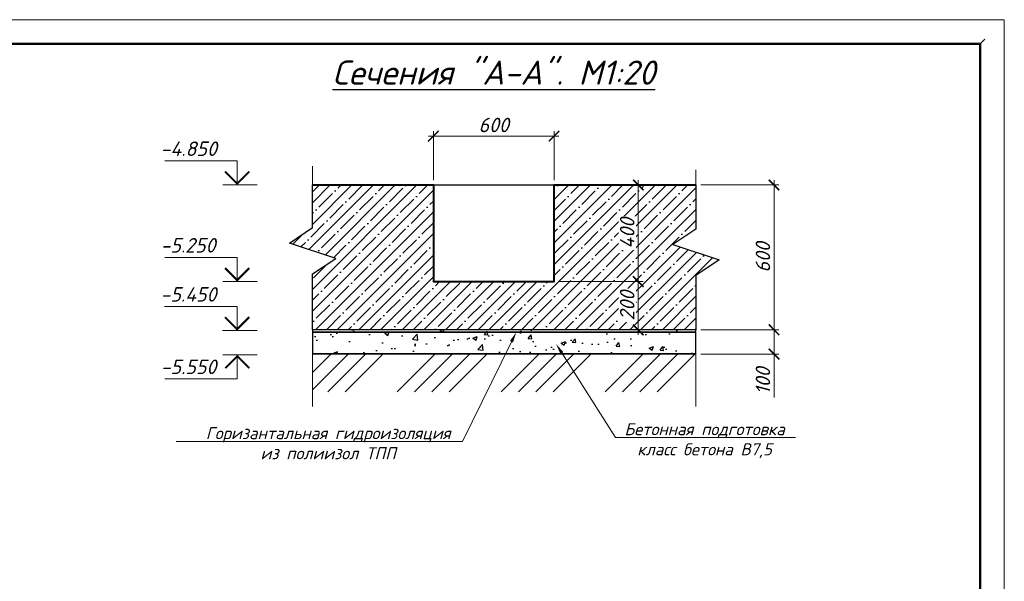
# Model space of a CAD drawing. Header units: millimetres. Extents: x -33345 to 4712671, y -3392 to 121473.
# Tile 37 of 256: x 347092 to 367488, y 62573 to 74201. Entities that reach past the tile are written whole.
import ezdxf
from ezdxf import colors
from ezdxf.entities.mleader import LeaderData, LeaderLine
from ezdxf.math import Vec2, Vec3

# ---------------------------------------------------------------- set-up
doc = ezdxf.new("R2010")
doc.units = ezdxf.units.MM
doc.styles.add('ISO', font='isocpeui.ttf')
doc.dimstyles.new('Дв зас-М1-20', dxfattribs={"dimscale": 0, "dimtxt": 300, "dimasz": 220, "dimexe": 100, "dimexo": 100, "dimgap": 80, "dimtad": 1, "dimdec": 0, "dimlfac": 0.2, "dimzin": 0, "dimdsep": 46, "dimtxsty": 'ISO', "dimblk": 'ARCHTICK', "dimcen": 70, "dimdle": 100, "dimclrd": 251, "dimclre": 251, "dimclrt": 251, "dimadec": 0, "dimazin": 0, "dimtfac": 1, "dimtdec": 0, "dimtofl": 0, "dimtmove": 0, "dimatfit": 3, "dimldrblk": 'ARCHTICK', "dimfxl": 0.18, "dimtfill": 1, "dimtolj": 1, "dimtzin": 0, "dimlwd": 0, "dimlwe": 0, "dimarcsym": 0})

# ---------------------------------------------------------------- blocks, each defined once
blk = doc.blocks.new('_ArchTick')
at = {"color": 0, "linetype": 'ByBlock', "const_width": 0.15}
blk.add_lwpolyline([(-0.5, -0.5), (0.5, 0.5)], dxfattribs=at)
blk = doc.blocks.new('*D1218')
at = {"color": 251, "lineweight": 0, "transparency": 16777216}
for p, q in [((361199, 67779), (362819, 67779)), ((362719, 67879), (362719, 67279)), ((361199, 67279), (362819, 67279)), ((362719, 67279), (362719, 66380))]:
    blk.add_line(p, q, dxfattribs=at)
at = {"layer": 'Defpoints', "color": 0, "transparency": 16777216}
for p in [(361099, 67779), (361099, 67279), (362719, 67279)]:
    blk.add_point(p, dxfattribs=at)
at = {"color": 251, "lineweight": 0, "transparency": 16777216, "xscale": 220, "yscale": 220, "zscale": 220}
for p, rotation in [((362719, 67779), 90), ((362719, 67279), 270)]:
    blk.add_blockref('_ArchTick', p, dxfattribs=dict(at, rotation=rotation))
at = {"color": 251, "transparency": 16777216, "insert": (362489, 66720), "char_height": 300, "attachment_point": 5, "rotation": 90, "style": 'ISO', "bg_fill": 3, "box_fill_scale": 1.1, "bg_fill_color": 256, "bg_fill_true_color": 13158600, "bg_fill_transparency": 0}
blk.add_mtext('\\A1;100', dxfattribs=at)
blk = doc.blocks.new('*D1219')
at = {"color": 251, "lineweight": 0, "transparency": 16777216}
for p, q in [((361199, 70779), (362819, 70779)), ((362719, 67679), (362719, 70879)), ((361199, 67779), (362819, 67779))]:
    blk.add_line(p, q, dxfattribs=at)
at = {"layer": 'Defpoints', "color": 0, "transparency": 16777216}
for p in [(361099, 70779), (362719, 70779), (361099, 67779)]:
    blk.add_point(p, dxfattribs=at)
at = {"color": 251, "lineweight": 0, "transparency": 16777216, "xscale": 220, "yscale": 220, "zscale": 220}
for p, rotation in [((362719, 70779), 90), ((362719, 67779), 270)]:
    blk.add_blockref('_ArchTick', p, dxfattribs=dict(at, rotation=rotation))
at = {"color": 251, "transparency": 16777216, "insert": (362489, 69279), "char_height": 300, "attachment_point": 5, "rotation": 90, "style": 'ISO', "bg_fill": 3, "box_fill_scale": 1.1, "bg_fill_color": 256, "bg_fill_true_color": 13158600, "bg_fill_transparency": 0}
blk.add_mtext('\\A1;600', dxfattribs=at)
blk = doc.blocks.new('*D2761')
at = {"color": 251, "lineweight": 0, "transparency": 16777216}
for p, q in [((355662, 70879), (355662, 71891)), ((358162, 70879), (358162, 71891)), ((358262, 71791), (355562, 71791))]:
    blk.add_line(p, q, dxfattribs=at)
at = {"layer": 'Defpoints', "color": 0, "transparency": 16777216}
for p in [(355662, 71791), (355662, 70779), (358162, 70779)]:
    blk.add_point(p, dxfattribs=at)
at = {"color": 251, "lineweight": 0, "transparency": 16777216, "xscale": 220, "yscale": 220, "zscale": 220, "rotation": 180}
blk.add_blockref('_ArchTick', (355662, 71791), dxfattribs=at)
at = {"color": 251, "lineweight": 0, "transparency": 16777216, "xscale": 220, "yscale": 220, "zscale": 220}
blk.add_blockref('_ArchTick', (358162, 71791), dxfattribs=at)
at = {"color": 251, "transparency": 16777216, "insert": (356912, 72021), "char_height": 300, "attachment_point": 5, "style": 'ISO', "bg_fill": 3, "box_fill_scale": 1.1, "bg_fill_color": 256, "bg_fill_true_color": 13158600, "bg_fill_transparency": 0}
blk.add_mtext('\\A1;600', dxfattribs=at)
blk = doc.blocks.new('*D2762')
at = {"color": 251, "lineweight": 0, "transparency": 16777216}
for p, q in [((358262, 70779), (360007, 70779)), ((359907, 68679), (359907, 70879)), ((358262, 68779), (360007, 68779))]:
    blk.add_line(p, q, dxfattribs=at)
at = {"layer": 'Defpoints', "color": 0, "transparency": 16777216}
for p in [(358162, 70779), (359907, 70779), (358162, 68779)]:
    blk.add_point(p, dxfattribs=at)
at = {"color": 251, "lineweight": 0, "transparency": 16777216, "xscale": 220, "yscale": 220, "zscale": 220}
for p, rotation in [((359907, 70779), 90), ((359907, 68779), 270)]:
    blk.add_blockref('_ArchTick', p, dxfattribs=dict(at, rotation=rotation))
at = {"color": 251, "transparency": 16777216, "insert": (359677, 69779), "char_height": 300, "attachment_point": 5, "rotation": 90, "style": 'ISO', "bg_fill": 3, "box_fill_scale": 1.1, "bg_fill_color": 256, "bg_fill_true_color": 13158600, "bg_fill_transparency": 0}
blk.add_mtext('\\A1;400', dxfattribs=at)
blk = doc.blocks.new('*D2763')
at = {"color": 251, "lineweight": 0, "transparency": 16777216}
for p, q in [((358262, 68779), (360007, 68779)), ((359907, 68879), (359907, 67679)), ((359034, 67779), (360007, 67779))]:
    blk.add_line(p, q, dxfattribs=at)
at = {"layer": 'Defpoints', "color": 0, "transparency": 16777216}
for p in [(358162, 68779), (358934, 67779), (359907, 67779)]:
    blk.add_point(p, dxfattribs=at)
at = {"color": 251, "lineweight": 0, "transparency": 16777216, "xscale": 220, "yscale": 220, "zscale": 220}
for p, rotation in [((359907, 68779), 90), ((359907, 67779), 270)]:
    blk.add_blockref('_ArchTick', p, dxfattribs=dict(at, rotation=rotation))
at = {"color": 251, "transparency": 16777216, "insert": (359677, 68279), "char_height": 300, "attachment_point": 5, "rotation": 90, "style": 'ISO', "bg_fill": 3, "box_fill_scale": 1.1, "bg_fill_color": 256, "bg_fill_true_color": 13158600, "bg_fill_transparency": 0}
blk.add_mtext('\\A1;200', dxfattribs=at)
blk = doc.blocks.new('*U265')
at = {"lineweight": 9}
for p, q in [((-20, 292), (400, 292)), ((400, 292), (400, -5))]:
    blk.add_line(p, q, dxfattribs=at)
at = {"lineweight": 50}
for p, q in [((0, 287), (395, 287)), ((395, 287), (395, 0))]:
    blk.add_line(p, q, dxfattribs=at)
at = {"layer": 'Defpoints'}
blk.add_line((396, 288), (395, 287), dxfattribs=at)

msp = doc.modelspace()

# ---------------------------------------------------------------- hatches: boundary and pattern name
at = {"true_color": 0x636466}
h = msp.add_hatch(dxfattribs=at)
h.set_pattern_fill('ANSI35', color=251, scale=50)
h.set_pattern_definition([(45, (337967.66, 98774.92), (-224.5064, 224.5064), []), (45, (338192.17, 98774.92), (-224.5064, 224.5064), [396.875, -79.375, 0, -79.375])])
h.paths.add_polyline_path([(353158.428, 70779.349), (355662.475, 70779.349), (355662.475, 68779.349), (358162.475, 68779.349), (358162.475, 70779.349), (361098.8, 70779.349), (361098.8, 69865.873), (360618.8, 69545.873), (361578.8, 69225.873), (361098.8, 68905.873), (361098.8, 67779.349), (353158.428, 67779.349), (353158.428, 68935.837), (353638.428, 69255.837), (352678.428, 69575.837), (353158.428, 69895.837)])
at = {"ltscale": 5}
h = msp.add_hatch(dxfattribs=at)
h.set_pattern_fill('AR-CONC', color=256, scale=5)
h.set_pattern_definition([(50, (337967.7, 101274.9), (910.923, -79.695), [95.25, -1047.75]), (355, (337967.7, 101274.9), (-176.217, 955.284), [76.2, -838.203]), (100.4514, (338043.6, 101268.3), (734.706, 875.589), [80.95, -890.451]), (46.1842, (337967.7, 101528.9), (1355.395, -210.212), [142.875, -1571.625]), (96.6356, (338080.6, 101511.4), (1187.02, 1237.13), [121.425, -1335.68]), (351.184, (337967.7, 101528.9), (1187.02, 1237.13), [114.3, -1257.3]), (21, (338094.7, 101465.4), (758.072, -511.326), [95.25, -1047.75]), (326, (338094.7, 101465.4), (309.01, 920.94), [76.2, -838.2]), (71.4514, (338157.8, 101422.8), (1067.082, 409.614), [80.95, -890.45]), (37.5, (337967.66, 101274.92), (15.443, 422.7752), [0, -828.04, 0, -850.9, 0, -841.375]), (7.5, (337967.66, 101274.9), (334.0983, 500.903), [0, -485.14, 0, -808.99, 0, -320.675]), (327.5, (337684.45, 101274.92), (677.953, -28.6437), [0, -317.5, 0, -990.6, 0, -1314.45]), (317.5, (337557.45, 101274.9), (740.646, 127.1325), [0, -412.75, 0, -657.86, 0, -933.45])])
h.paths.add_polyline_path([(361098.8, 67779.349), (353158.428, 67779.349), (353158.428, 67279.349), (361098.8, 67279.349)])
at = {"true_color": 0x939598}
h = msp.add_hatch(dxfattribs=at)
h.set_pattern_fill('ANSI34', color=252, scale=80)
h.set_pattern_definition([(45, (337967.7, 101274.9), (-1077.63, 1077.63), []), (45, (338326.9, 101274.9), (-1077.63, 1077.63), []), (45, (338686.1, 101274.9), (-1077.63, 1077.63), []), (45, (339045.3, 101274.9), (-1077.63, 1077.63), [])])
h.paths.add_polyline_path([(353158.428, 67279.349), (361098.8, 67279.349), (361098.8, 66492.372), (353158.428, 66492.372)])

# ---------------------------------------------------------------- linework, layer by layer
at = {"lineweight": 9}
for p, q in [((352013.535, 70779.349), (351296.942, 70779.349)), ((352013.535, 68779.349), (351296.942, 68779.349)), ((352012.824, 67763.515), (351296.231, 67763.515)), ((352013.535, 67263.515), (351300.337, 67263.515))]:
    msp.add_line(p, q, dxfattribs=at)
for points in [[(351596.942, 70779.349), (351596.942, 71279.349), (350095.805, 71279.349)], [(351596.942, 68779.349), (351596.942, 69279.349), (350095.805, 69279.349)], [(351596.231, 67763.515), (351596.231, 68263.515), (350095.095, 68263.515)], [(351600.337, 67263.515), (351600.337, 66763.515), (350099.201, 66763.515)]]:
    msp.add_lwpolyline(points, dxfattribs=at)
at = {"lineweight": 9, "const_width": 40}
for points in [[(351846.942, 71057.629), (351596.942, 70807.629), (351346.942, 71057.629)], [(351846.942, 69057.629), (351596.942, 68807.629), (351346.942, 69057.629)], [(351846.231, 68041.795), (351596.231, 67791.795), (351346.231, 68041.795)], [(351850.337, 66985.235), (351600.337, 67235.235), (351350.337, 66985.235)]]:
    msp.add_lwpolyline(points, dxfattribs=at)
at = {"color": 18, "lineweight": 15, "true_color": 0x000000}
for points in [[(353158.428, 71168.144), (353158.428, 69895.837), (352678.428, 69575.837), (353638.428, 69255.837), (353158.428, 68935.837), (353158.428, 66193.616)], [(361098.8, 71094.949), (361098.8, 69865.873), (360618.8, 69545.873), (361578.8, 69225.873), (361098.8, 68905.873), (361098.8, 66193.616)]]:
    msp.add_lwpolyline(points, dxfattribs=at)
for points in [[(353158.428, 70779.349), (355662.475, 70779.349), (355662.475, 68779.349), (358162.475, 68779.349), (358162.475, 70779.349), (361098.8, 70779.349), (361098.8, 69865.873), (360618.8, 69545.873), (361578.8, 69225.873), (361098.8, 68905.873), (361098.8, 67779.349), (353158.428, 67779.349), (353158.428, 68935.837), (353638.428, 69255.837), (352678.428, 69575.837), (353158.428, 69895.837)], [(355662.475, 70779.349), (358162.475, 70779.349), (358162.475, 68779.349), (355662.475, 68779.349)], [(361098.8, 67779.349), (353158.428, 67779.349), (353158.428, 67279.349), (361098.8, 67279.349)]]:
    msp.add_lwpolyline(points, close=True)
for points in [[(361098.8, 67779.349), (353158.428, 67779.349)], [(361098.8, 67279.349), (353158.428, 67279.349)]]:
    msp.add_lwpolyline(points)
at = {"color": 1, "lineweight": 35}
msp.add_lwpolyline([(353158.428, 67729.349), (361098.8, 67729.349)], dxfattribs=at)

# ---------------------------------------------------------------- texts
at = {"lineweight": 9, "style": 'ISO'}
for s, p in [('-4.850', (350008.987, 71379.349)), ('-5.250', (350008.987, 69379.349)), ('-5.450', (350008.276, 68363.515)), ('-5.550', (350012.383, 66863.515))]:
    msp.add_text(s, height=300, dxfattribs=at).set_placement(p)
at = {"insert": (353571.404, 73356.653), "char_height": 500, "width": 8546.42518, "attachment_point": 1, "style": 'ISO'}
msp.add_mtext('{\\LСечения "А-А". М1:20}', dxfattribs=at)

# ---------------------------------------------------------------- leaders
at = {"ltscale": 0.1}
ml = msp.add_multileader_mtext('Standard', dxfattribs=at)
ml.set_content('{\\C256;Верхняя сетка \\Pфундамента С-2}', color=251, style='ISO')
ml.set_leader_properties(color=256, lineweight=0)
ml.build(insert=Vec2(0, 0))
ml.multileader.update_dxf_attribs({"text_left_attachment_type": 6, "text_right_attachment_type": 6, "dogleg_length": 200, "arrow_head_size": 300})
ctx = ml.context
ctx.base_point, ctx.char_height, ctx.arrow_head_size, ctx.plane_origin = Vec3(344098.388, 70392.308), 250, 300, Vec3(341408.177, 68414.816)
ctx.left_attachment, ctx.right_attachment, ctx.text_align_type = 6, 6, 1
notes = []
notes.append((ctx, [(0, (1, 1, 0), (343898.388, 70392.308), (1, 0), 200, [(0, [(341611.159, 68451.804)], 0, [])])]))
ctx.mtext.insert, ctx.mtext.width, ctx.mtext.alignment, ctx.mtext.flow_direction = Vec3(345457.49, 70717.308), 4177.26164, 2, 5
ml = msp.add_multileader_mtext('Standard', dxfattribs=at)
ml.set_content('{\\C256;Горизантальная гидроизоляция   \\Pиз полиизол ТПП}', color=251, style='ISO')
ml.set_leader_properties(color=256, lineweight=0)
ml.build(insert=Vec2(0, 0))
ml.multileader.update_dxf_attribs({"text_left_attachment_type": 6, "text_right_attachment_type": 6, "dogleg_length": 200, "arrow_head_size": 220})
ctx = ml.context
ctx.base_point, ctx.char_height, ctx.arrow_head_size, ctx.plane_origin = Vec3(350898.441, 65465.6), 250, 220, Vec3(416689.588, 63961.415)
ctx.left_attachment, ctx.right_attachment, ctx.text_align_type = 6, 6, 1
notes.append((ctx, [(0, (1, 1, 0), (356267.782, 65465.6), (-1, 0), 200, [(0, [(357376.911, 67729.349), (356267.782, 65465.6), (356267.782, 65465.6), (356267.782, 65465.6), (356267.782, 65465.6), (356267.782, 65465.6)], 0, [])])]))
ctx.mtext.insert, ctx.mtext.width, ctx.mtext.alignment, ctx.mtext.flow_direction = Vec3(353483.112, 65765.6), 6685.85742, 2, 5
ml = msp.add_multileader_mtext('Standard', dxfattribs=at)
ml.set_content('{\\C256;Бетонная подготовка\\Pкласс бетона В7,5 }', color=251, style='ISO')
ml.set_leader_properties(color=256, lineweight=0)
ml.build(insert=Vec2(0, 0))
ml.multileader.update_dxf_attribs({"text_left_attachment_type": 6, "text_right_attachment_type": 6, "dogleg_length": 200, "arrow_head_size": 220})
ctx = ml.context
ctx.base_point, ctx.char_height, ctx.arrow_head_size, ctx.plane_origin = Vec3(359496.321, 65547.325), 250, 220, Vec3(361413.909, 63968.265)
ctx.left_attachment, ctx.right_attachment, ctx.text_align_type = 6, 6, 1
notes.append((ctx, [(0, (1, 1, 0), (359434.233, 65547.325), (1, 0), 62.088, [(0, [(358204.147, 67486.647), (359434.233, 65547.325), (359434.233, 65547.325), (359434.233, 65547.325), (359434.233, 65547.325), (359434.233, 65547.325)], 0, [])])]))
ctx.mtext.insert, ctx.mtext.width, ctx.mtext.alignment, ctx.mtext.flow_direction = Vec3(361279.76, 65847.325), 4499.36364, 2, 5
for ctx, leaders in notes:
    for number, flags, end, landing, length, lines in leaders:
        leader = LeaderData()
        leader.index, (leader.has_last_leader_line, leader.has_dogleg_vector, leader.attachment_direction) = number, flags
        leader.last_leader_point, leader.dogleg_vector, leader.dogleg_length = Vec3(end), Vec3(landing), length
        for number, points, colour, breaks in lines:
            line = LeaderLine()
            line.index, line.vertices, line.color, line.breaks = number, Vec3.list(points), colors.encode_raw_color(colour), breaks
            leader.lines.append(line)
        ctx.leaders.append(leader)

# ---------------------------------------------------------------- next in the draw order: dimensions: what is measured, and where the dimension line sits
dim = msp.add_linear_dim(base=(355662.475, 71791.048), p1=(358162.475, 70779.349), p2=(355662.475, 70779.349), text='600', dimstyle='Дв зас-М1-20', override={"dimscale": 1, "dimtxsty": 'ISO', "dimtmove": 1})
dim.commit()
dim.dimension.update_dxf_attribs({"geometry": '*D2761', "text_midpoint": (356912.475, 72021.048)})
dim = msp.add_linear_dim(base=(362719.339, 67279.349), p1=(361098.8, 67779.349), p2=(361098.8, 67279.349), angle=90, dimstyle='Дв зас-М1-20', override={"dimscale": 1, "dimtxsty": 'ISO'})
dim.commit()
dim.dimension.update_dxf_attribs({"geometry": '*D1218', "text_midpoint": (362489.339, 66719.577)})

# ---------------------------------------------------------------- next in the draw order: dimensions: what is measured, and where the dimension line sits
for base, p1, p2, override, picture, middle in [((359906.948, 70779.349), (358162.475, 68779.349), (358162.475, 70779.349), {"dimscale": 1, "dimtmove": 1}, '*D2762', (359676.948, 69779.349)), ((362719.339, 70779.349), (361098.8, 67779.349), (361098.8, 70779.349), {"dimscale": 1, "dimtxsty": 'ISO', "dimtmove": 1}, '*D1219', (362489.339, 69279.349))]:
    dim = msp.add_linear_dim(base=base, p1=p1, p2=p2, angle=90, dimstyle='Дв зас-М1-20', override=override)
    dim.commit()
    dim.dimension.update_dxf_attribs({"geometry": picture, "text_midpoint": middle})

# ---------------------------------------------------------------- next in the draw order: dimensions: what is measured, and where the dimension line sits
dim = msp.add_linear_dim(base=(359906.948, 67779.349), p1=(358162.475, 68779.349), p2=(358933.51, 67779.349), angle=90, dimstyle='Дв зас-М1-20', override={"dimscale": 1, "dimtmove": 1})
dim.commit()
dim.dimension.update_dxf_attribs({"geometry": '*D2763', "text_midpoint": (359676.948, 68279.349)})

# ---------------------------------------------------------------- next in the draw order: linework, layer by layer
at = {"lineweight": 40}
msp.add_lwpolyline([(353158.428, 70779.349), (355662.475, 70779.349), (355662.475, 68779.349), (358162.475, 68779.349), (358162.475, 70779.349), (361098.8, 70779.349)], dxfattribs=at)

# ---------------------------------------------------------------- next in the draw order: block references
at = {"ltscale": 500, "xscale": 100, "yscale": 100, "zscale": 100}
msp.add_blockref('*U265', (327488.406, 45001.326), dxfattribs=at)

doc.saveas('drawing.dxf')
